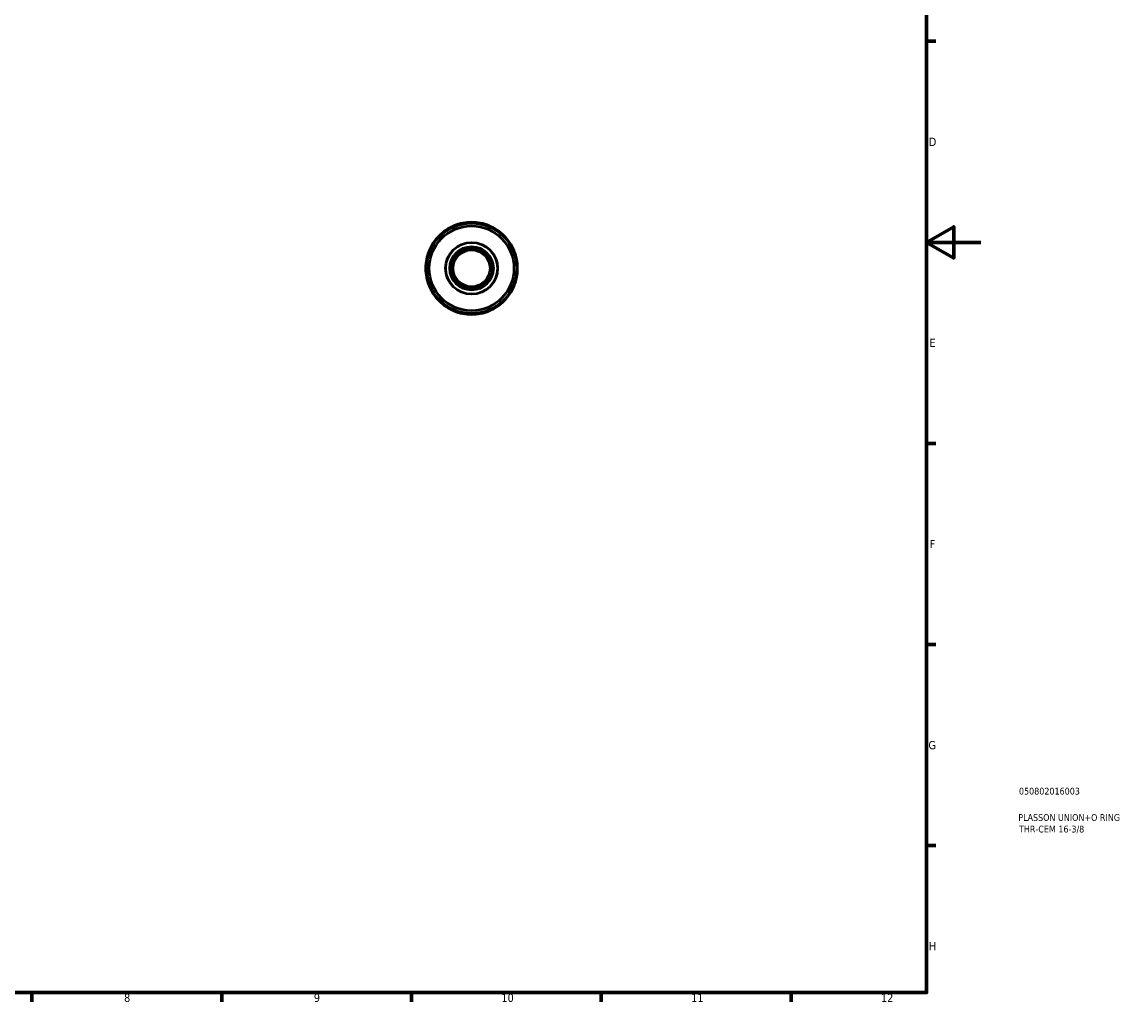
# Model space of a CAD drawing. Header units: millimetres. Extents: x 0 to 895, y 0 to 727.
# Tile 3 of 4: x 487 to 895, y 17 to 378. Entities that reach past the tile are written whole.
import ezdxf

# ---------------------------------------------------------------- set-up
doc = ezdxf.new("R2010")
doc.units = ezdxf.units.MM
for name, color, linetype, lineweight in [('Border (ANSI)', 7, 'Continuous', 70), ('Title (ISO)', 7, 'Continuous', 50), ('Visible (ANSI)', 7, 'Continuous', 50), ('Visible Narrow (ANSI)', 7, 'Continuous', 35)]:
    doc.layers.add(name, color=color, linetype=linetype, lineweight=lineweight)
doc.styles.add('Note Text (ANSI)', font='tahoma.ttf')
doc.styles.add('Note Text (ISO)', font='tahoma.ttf')

# ---------------------------------------------------------------- blocks, each defined once
blk = doc.blocks.new('Borders Default Border')
at = {"layer": 'Border (ANSI)'}
for p, q in [((821, 371.25), (824.45, 371.25)), ((821, 222.75), (824.45, 222.75)), ((821, 148.5), (824.45, 148.5)), ((821, 74.25), (824.45, 74.25)), ((490.58, 20), (490.58, 16.55)), ((560.67, 20), (560.67, 16.55)), ((630.75, 20), (630.75, 16.55)), ((700.83, 20), (700.83, 16.55)), ((770.92, 20), (770.92, 16.55))]:
    blk.add_line(p, q, dxfattribs=at)
at = {"layer": 'Border (ANSI)', "flags": 128}
for points in [[(20, 20), (20, 574), (821, 574), (821, 20), (20, 20)], [(841, 297), (821, 297), (831, 302.77), (831, 291.23), (821, 297)]]:
    blk.add_lwpolyline(points, dxfattribs=at)
at = {"layer": 'Border (ANSI)', "attachment_point": 7, "style": 'Note Text (ANSI)'}
for s, insert, char_height in [('D', (821.81, 332.6), 3.05), ('E', (822.05, 258.35), 3.05), ('F', (822.14, 184.1), 3.05), ('G', (821.66, 109.79), 3.05), ('H', (821.81, 35.6), 3.05), ('8', (524.63, 16.48), 3.05), ('9', (594.7, 16.49), 3.05), ('10', (663.96, 16.49), 3.048), ('11', (734.04, 16.55), 3.048), ('12', (804.13, 16.55), 3.048)]:
    blk.add_mtext(s, dxfattribs=dict(at, insert=insert, char_height=char_height))
blk = doc.blocks.new('Title Blocks ISO')
at = {"layer": 'Title (ISO)', "color": 232, "true_color": 0xca0064, "style": 'Note Text (ISO)'}
for tag, p in [('PART_NUMBER_001', (34.08, 73.13)), ('DESCRIPTION_001', (33.84, 63.4)), ('DESCRIPTION_002', (34.09, 59.12))]:
    blk.add_attdef(tag, p, '', height=2.5, dxfattribs=at)

msp = doc.modelspace()

# ---------------------------------------------------------------- linework, layer by layer
at = {"layer": 'Visible (ANSI)'}
for p, q in [((645.081, 302.1045), (644.9201, 302.404)), ((648.0613, 303.7052), (648.1594, 303.3796)), ((651.2977, 304.0039), (651.2637, 304.3422)), ((654.6637, 304.3422), (654.6297, 304.0039)), ((657.7681, 303.3796), (657.8662, 303.7052)), ((661.0074, 302.404), (660.8465, 302.1045)), ((640.0644, 297.9707), (639.8011, 298.1859)), ((642.2053, 300.59), (642.4204, 300.3268)), ((663.5071, 300.3268), (663.7222, 300.59)), ((666.1264, 298.1859), (665.8631, 297.9707)), ((637.9871, 295.471), (638.2866, 295.3101)), ((667.6409, 295.3101), (667.9404, 295.471)), ((637.0115, 292.2317), (636.686, 292.3298)), ((669.2415, 292.3298), (668.916, 292.2317)), ((636.049, 289.1274), (636.3873, 289.0934)), ((636.3873, 285.7614), (636.049, 285.7274)), ((669.5402, 289.0934), (669.8785, 289.1274)), ((669.8785, 285.7274), (669.5402, 285.7614)), ((636.686, 282.525), (637.0115, 282.623)), ((668.916, 282.623), (669.2415, 282.525)), ((638.2866, 279.5446), (637.9871, 279.3838)), ((667.9404, 279.3838), (667.6409, 279.5446)), ((639.8011, 276.6689), (640.0644, 276.8841)), ((642.4204, 274.528), (642.2053, 274.2647)), ((663.7222, 274.2647), (663.5071, 274.528)), ((665.8631, 276.8841), (666.1264, 276.6689)), ((644.9201, 272.4507), (645.081, 272.7502)), ((648.1594, 271.4751), (648.0613, 271.1496)), ((651.2637, 270.5126), (651.2977, 270.8509)), ((654.6297, 270.8509), (654.6637, 270.5126)), ((657.8662, 271.1496), (657.7681, 271.4751)), ((660.8465, 272.7502), (661.0074, 272.4507))]:
    msp.add_line(p, q, dxfattribs=at)
for radius in [16.66, 15.64, 9.6, 8, 7.6, 6.8]:
    msp.add_circle((652.9637, 287.4274), radius, dxfattribs=at)
for start, end in [(118.23917, 129.26083), (106.76083, 118.23917), (95.73917, 106.76083), (84.26083, 95.73917), (73.23917, 84.26083), (61.76083, 73.23917), (50.73917, 61.76083), (140.73917, 151.76083), (129.26083, 140.73917), (39.26083, 50.73917), (28.23917, 39.26083), (151.76083, 163.23917), (16.76083, 28.23917), (163.23917, 174.26083), (5.73917, 16.76083), (174.26083, 185.73917), (185.73917, 196.76083), (343.23917, 354.26083), (354.26083, 5.73917), (196.76083, 208.23917), (331.76083, 343.23917), (208.23917, 219.26083), (320.73917, 331.76083), (219.26083, 230.73917), (230.73917, 241.76083), (298.23917, 309.26083), (309.26083, 320.73917), (241.76083, 253.23917), (253.23917, 264.26083), (264.26083, 275.73917), (275.73917, 286.76083), (286.76083, 298.23917)]:
    msp.add_arc((652.9637, 287.4274), 17, start, end, dxfattribs=at)
at = {"layer": 'Visible Narrow (ANSI)'}
for radius in [9.44, 8.16]:
    msp.add_circle((652.9637, 287.4274), radius, dxfattribs=at)

# ---------------------------------------------------------------- block references
msp.add_blockref('Borders Default Border', (0, 0))
msp.add_blockref('Title Blocks ISO', (821, 20)).add_auto_attribs({'PART_NUMBER_001': '050802016003', 'DESCRIPTION_001': 'PLASSON UNION+O RING', 'DESCRIPTION_002': 'THR-CEM 16-3/8'})

doc.saveas('drawing.dxf')
